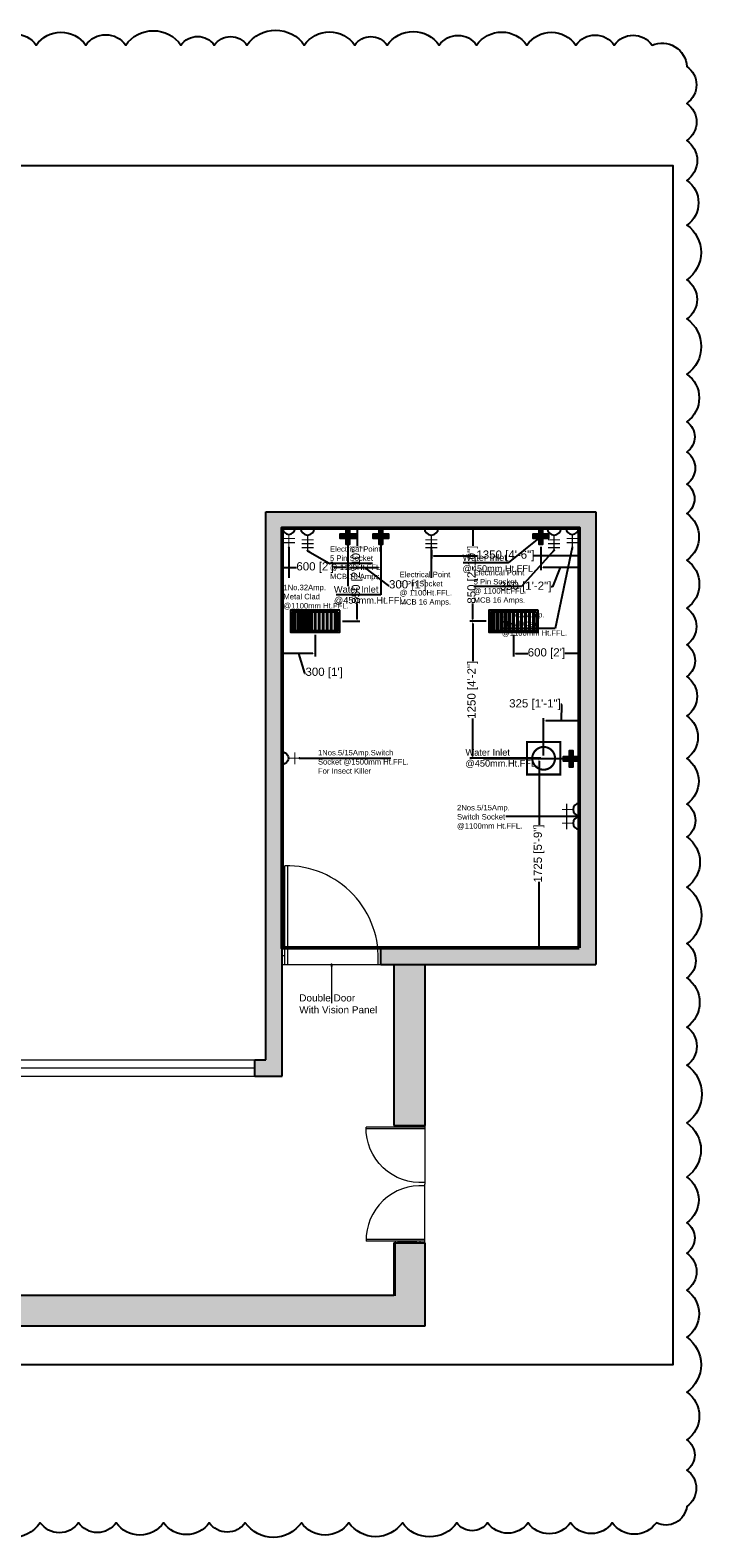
# Model space of a CAD drawing. Header units: millimetres. Extents: x 2985995 to 3127507, y -509231 to -458405.
# Tile 46 of 100: x 3038801 to 3044927, y -495810 to -482055. Entities that reach past the tile are written whole.
import ezdxf

# ---------------------------------------------------------------- set-up
doc = ezdxf.new("R2010")
doc.units = ezdxf.units.MM
doc.header["$LTSCALE"] = 1000
doc.header["$MEASUREMENT"] = 0
doc.header["$PDMODE"] = 3
doc.header["$PDSIZE"] = -1
doc.layers.get('0').update_dxf_attribs({"linetype": 'CONTINUOUS'})
doc.layers.get('Defpoints').update_dxf_attribs({"linetype": 'CONTINUOUS'})
for name, color, linetype, lineweight in [('A-Door', 14, 'CONTINUOUS', 15), ('A-Glazing', 151, 'CONTINUOUS', 5), ('A-Wall Elevation', 7, 'CONTINUOUS', 15), ('A-Wall Hatch', 252, 'CONTINUOUS', 5), ('Civil-Wall-Text', 7, 'CONTINUOUS', 0), ('Equip Top Counter', 32, 'CONTINUOUS', 50), ('WALL', 1, 'CONTINUOUS', 5)]:
    doc.layers.add(name, color=color, linetype=linetype, lineweight=lineweight)
for name, color, linetype in [('A-Wall Full', 201, 'CONTINUOUS'), ('Drainage', 252, 'CONTINUOUS'), ('ELECTRICAL', 7, 'CONTINUOUS'), ('Equipment', 5, 'CONTINUOUS'), ('Plumbing', 6, 'CONTINUOUS'), ('Plumbing & Drainage', 6, 'CONTINUOUS')]:
    doc.layers.add(name, color=color, linetype=linetype)
doc.styles.add('ARAIL', font='arial.ttf')
doc.styles.add('Arial', font='arial.ttf')
doc.styles.get("Standard").update_dxf_attribs({"font": 'arial.ttf'})
doc.dimstyles.new('TFS-Dim', dxfattribs={"dimtxt": 75, "dimasz": 20, "dimexe": 25, "dimexo": 25, "dimgap": 5, "dimtad": 0, "dimdec": 0, "dimzin": 0, "dimdsep": 46, "dimtxsty": 'Standard', "dimcen": 0.09, "dimclrd": 8, "dimclre": 8, "dimadec": 0, "dimazin": 0, "dimtfac": 1, "dimtdec": 0, "dimtofl": 0, "dimtmove": 0, "dimatfit": 3, "dimldrblk": 'DOT', "dimfxl": 1, "dimtolj": 1, "dimtzin": 0, "dimlwd": -1, "dimlwe": -1, "dimarcsym": 0})

# ---------------------------------------------------------------- blocks, each defined once
blk = doc.blocks.new('DOOR-900')
for p, q in [((25, 0), (25, 900)), ((51, 0), (51, 900)), ((25, 77), (0, 77)), ((0, 0), (900, 0)), ((25, 0), (25, 77))]:
    blk.add_line(p, q)
blk.add_arc((38, 61), 839, 355.8124, 90.9144)
blk = doc.blocks.new('A$C254D60C6')
at = {"layer": 'ELECTRICAL'}
for points, const_width in [([(92, 68), (-53, 68)], 12.7), ([(0, 131), (0, 0)], 12.7), ([(46, 131), (46, 0)], 12.7), ([(161, 142), (161, -10)], 8.36)]:
    blk.add_lwpolyline(points, dxfattribs=dict(at, const_width=const_width))
blk.add_arc((161, 68), 69, 90, 270, dxfattribs=at)
blk = doc.blocks.new('_Dot')
at = {"color": 0, "linetype": 'ByBlock', "lineweight": -2}
blk.add_line((-0.5, 0), (-1, 0), dxfattribs=at)
at = {"color": 0, "linetype": 'ByBlock', "const_width": 0.5}
blk.add_lwpolyline([(-0.25, 0, 1), (0.25, 0, 1)], format="xyb", close=True, dxfattribs=at)
blk = doc.blocks.new('*D604')
at = {"layer": 'Defpoints', "color": 0, "transparency": 16777216}
for p in [(3042460, -486775, 0), (3042460, -486851), (3043809, -486775, 0)]:
    blk.add_point(p, dxfattribs=at)
at = {"layer": 'ELECTRICAL', "color": 8, "transparency": 16777216}
for p, q in [((3042460, -486800), (3042460, -486876)), ((3042480, -486851), (3042874, -486851)), ((3043789, -486851), (3043395, -486851)), ((3043809, -486800), (3043809, -486876))]:
    blk.add_line(p, q, dxfattribs=at)
for points in [[(3042480, -486848), (3042480, -486855), (3042460, -486851)], [(3043789, -486848), (3043789, -486855), (3043809, -486851)]]:
    blk.add_solid(points, dxfattribs=at)
at = {"layer": 'ELECTRICAL', "color": 0, "transparency": 16777216, "insert": (3043135, -486851), "char_height": 75, "attachment_point": 5}
blk.add_mtext('\\A1;1350 [4\'-6"]', dxfattribs=at)
blk = doc.blocks.new('A$C5213677E')
at = {"layer": 'Plumbing & Drainage'}
h = blk.add_hatch(dxfattribs=at)
h.set_pattern_fill('ANSI31', color=3, scale=1.779186, style=0)
h.set_pattern_definition([(45, (-118154.42546, -59474.61643), (-0.15725935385, 0.15725935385), [])])
h.paths.add_polyline_path([(4, 0), (0, 0), (0, -2.67), (4, -2.67), (4, -6.67), (6.67, -6.67), (6.67, -2.67), (10.68, -2.67), (10.68, 0), (6.67, 0), (6.67, 4), (4, 4)])
at = {"layer": 'Plumbing & Drainage', "color": 3}
blk.add_lwpolyline([(6.67, -2.67), (10.68, -2.67), (10.68, 0), (6.67, 0), (6.67, 4), (4, 4), (4, 0), (0, 0), (0, -2.67), (4, -2.67), (4, -6.67), (6.67, -6.67)], close=True, dxfattribs=at)
blk = doc.blocks.new('*D612')
at = {"layer": 'Defpoints', "color": 0, "transparency": 16777216}
for p in [(3041099, -486739, 0), (3041699, -486745, 0), (3041699, -486958)]:
    blk.add_point(p, dxfattribs=at)
at = {"layer": 'Plumbing & Drainage', "color": 8, "transparency": 16777216}
for p, q in [((3041099, -486764), (3041099, -486983)), ((3041699, -486770), (3041699, -486983)), ((3041119, -486958), (3041229, -486958)), ((3041679, -486958), (3041569, -486958))]:
    blk.add_line(p, q, dxfattribs=at)
for points in [[(3041119, -486955), (3041119, -486962), (3041099, -486958)], [(3041679, -486955), (3041679, -486962), (3041699, -486958)]]:
    blk.add_solid(points, dxfattribs=at)
at = {"layer": 'Plumbing & Drainage', "color": 0, "transparency": 16777216, "insert": (3041399, -486958), "char_height": 75, "attachment_point": 5}
blk.add_mtext("\\A1;600 [2']", dxfattribs=at)
blk = doc.blocks.new('*D613')
at = {"layer": 'Defpoints', "color": 0, "transparency": 16777216}
for p in [(3041699, -486745, 0), (3041999, -486745, 0), (3041999, -486958)]:
    blk.add_point(p, dxfattribs=at)
at = {"layer": 'Plumbing & Drainage', "color": 8, "transparency": 16777216}
for p, q in [((3041699, -486770), (3041699, -486983)), ((3041999, -486770), (3041999, -486983)), ((3041719, -486958), (3041979, -486958)), ((3041849, -486958), (3042065, -487122)), ((3042065, -487122), (3042075, -487122))]:
    blk.add_line(p, q, dxfattribs=at)
for points in [[(3041719, -486955), (3041719, -486962), (3041699, -486958)], [(3041979, -486955), (3041979, -486962), (3041999, -486958)]]:
    blk.add_solid(points, dxfattribs=at)
at = {"layer": 'Plumbing & Drainage', "color": 0, "transparency": 16777216, "insert": (3042244, -487122), "char_height": 75, "attachment_point": 5}
blk.add_mtext("\\A1;300 [1']", dxfattribs=at)
blk = doc.blocks.new('*D614')
at = {"layer": 'Defpoints', "color": 0, "transparency": 16777216}
for p in [(3043459, -486745, 0), (3043809, -486795, 0), (3043459, -486958)]:
    blk.add_point(p, dxfattribs=at)
at = {"layer": 'Plumbing & Drainage', "color": 8, "transparency": 16777216}
for p, q in [((3043459, -486770), (3043459, -486983)), ((3043809, -486820), (3043809, -486983)), ((3043789, -486958), (3043479, -486958)), ((3043634, -486958), (3043564, -487135)), ((3043564, -487135), (3043554, -487135))]:
    blk.add_line(p, q, dxfattribs=at)
for points in [[(3043479, -486955), (3043479, -486962), (3043459, -486958)], [(3043789, -486955), (3043789, -486962), (3043809, -486958)]]:
    blk.add_solid(points, dxfattribs=at)
at = {"layer": 'Plumbing & Drainage', "color": 0, "transparency": 16777216, "insert": (3043319, -487135), "char_height": 75, "attachment_point": 5}
blk.add_mtext('\\A1;350 [1\'-2"]', dxfattribs=at)
blk = doc.blocks.new('A$C71D22659')
at = {"layer": 'Drainage', "color": 2, "lineweight": 25}
for p, q in [((-7.1, -0.64), (-7.61, -0.64)), ((-7.61, -0.64), (-7.61, -7.38)), ((-7.1, -7.38), (-7.1, -0.64)), ((-5.63, -0.64), (-6.14, -0.64)), ((-6.14, -0.64), (-6.14, -7.38)), ((-5.63, -7.38), (-5.63, -0.64)), ((-4.16, -0.64), (-4.67, -0.64)), ((-4.67, -0.64), (-4.67, -7.38)), ((-4.16, -7.38), (-4.16, -0.64)), ((-2.69, -0.64), (-3.2, -0.64)), ((-3.2, -0.64), (-3.2, -7.38)), ((-2.69, -7.38), (-2.69, -0.64)), ((-1.22, -0.64), (-1.73, -0.64)), ((-1.73, -0.64), (-1.73, -7.38)), ((-1.22, -7.38), (-1.22, -0.64)), ((0.26, -0.64), (-0.26, -0.64)), ((-0.26, -0.64), (-0.26, -7.38)), ((0.26, -7.38), (0.26, -0.64)), ((1.22, -7.38), (1.22, -0.64)), ((1.22, -0.64), (1.73, -0.64)), ((1.73, -0.64), (1.73, -7.38)), ((2.69, -7.38), (2.69, -0.64)), ((2.69, -0.64), (3.2, -0.64)), ((3.2, -0.64), (3.2, -7.38)), ((4.16, -7.38), (4.16, -0.64)), ((4.16, -0.64), (4.67, -0.64)), ((4.67, -0.64), (4.67, -7.38)), ((5.63, -7.38), (5.63, -0.64)), ((5.63, -0.64), (6.14, -0.64)), ((6.14, -0.64), (6.14, -7.38)), ((7.1, -7.38), (7.1, -0.64)), ((7.1, -0.64), (7.61, -0.64)), ((7.61, -0.64), (7.61, -7.38)), ((-7.61, -7.38), (-7.1, -7.38)), ((-6.14, -7.38), (-5.63, -7.38)), ((-4.67, -7.38), (-4.16, -7.38)), ((-3.2, -7.38), (-2.69, -7.38)), ((-1.73, -7.38), (-1.22, -7.38)), ((-0.26, -7.38), (0.26, -7.38)), ((1.73, -7.38), (1.22, -7.38)), ((3.2, -7.38), (2.69, -7.38)), ((4.67, -7.38), (4.16, -7.38)), ((6.14, -7.38), (5.63, -7.38)), ((7.61, -7.38), (7.1, -7.38))]:
    blk.add_line(p, q, dxfattribs=at)
at = {"layer": 'Drainage', "lineweight": 25}
for points in [[(-9.03, -8.02), (9.03, -8.02), (9.03, 0), (-9.03, 0)], [(-8.39, -7.38), (8.39, -7.38), (8.39, -0.64), (-8.39, -0.64)]]:
    blk.add_lwpolyline(points, close=True, dxfattribs=at)
blk = doc.blocks.new('A$C6630157F')
at = {"layer": 'Drainage', "lineweight": 25, "const_width": 0.745}
blk.add_lwpolyline([(-6.28, 5.93), (5.72, 5.93), (5.72, -5.73), (-6.28, -5.73)], close=True, dxfattribs=at)
blk.add_lwpolyline([(-4.38, 0.1, 1), (3.81, 0.1, 1)], format="xyb", close=True, dxfattribs=at)
blk = doc.blocks.new('*D637')
at = {"layer": 'Defpoints', "color": 0, "transparency": 16777216}
for p in [(3041624, -486598, 0), (3041782, -486598), (3041624, -487448, 0)]:
    blk.add_point(p, dxfattribs=at)
at = {"layer": 'Drainage', "color": 8, "transparency": 16777216}
for p, q in [((3041649, -486598), (3041807, -486598)), ((3041782, -486618), (3041782, -486759)), ((3041782, -487428), (3041782, -487287)), ((3041649, -487448), (3041807, -487448))]:
    blk.add_line(p, q, dxfattribs=at)
for points in [[(3041779, -486618), (3041785, -486618), (3041782, -486598)], [(3041779, -487428), (3041785, -487428), (3041782, -487448)]]:
    blk.add_solid(points, dxfattribs=at)
at = {"layer": 'Drainage', "color": 0, "transparency": 16777216, "insert": (3041782, -487023), "char_height": 75, "attachment_point": 5, "rotation": 90}
blk.add_mtext('\\A1;850 [2\'-10"]', dxfattribs=at)
blk = doc.blocks.new('*D638')
at = {"layer": 'Defpoints', "color": 0, "transparency": 16777216}
for p in [(3042837, -486598), (3042984, -486598, 0), (3042984, -487448, 0)]:
    blk.add_point(p, dxfattribs=at)
at = {"layer": 'Drainage', "color": 8, "transparency": 16777216}
for p, q in [((3042959, -486598), (3042812, -486598)), ((3042837, -486618), (3042837, -486759)), ((3042837, -487428), (3042837, -487287)), ((3042959, -487448), (3042812, -487448))]:
    blk.add_line(p, q, dxfattribs=at)
for points in [[(3042833, -486618), (3042840, -486618), (3042837, -486598)], [(3042833, -487428), (3042840, -487428), (3042837, -487448)]]:
    blk.add_solid(points, dxfattribs=at)
at = {"layer": 'Drainage', "color": 0, "transparency": 16777216, "insert": (3042837, -487023), "char_height": 75, "attachment_point": 5, "rotation": 90}
blk.add_mtext('\\A1;850 [2\'-10"]', dxfattribs=at)
blk = doc.blocks.new('*D639')
at = {"layer": 'Defpoints', "color": 0, "transparency": 16777216}
for p in [(3043209, -487548, 0), (3043809, -487548, 0), (3043209, -487743)]:
    blk.add_point(p, dxfattribs=at)
at = {"layer": 'Drainage', "color": 8, "transparency": 16777216}
for p, q in [((3043209, -487573), (3043209, -487768)), ((3043809, -487573), (3043809, -487768)), ((3043229, -487743), (3043339, -487743)), ((3043789, -487743), (3043679, -487743))]:
    blk.add_line(p, q, dxfattribs=at)
for points in [[(3043229, -487739), (3043229, -487746), (3043209, -487743)], [(3043789, -487739), (3043789, -487746), (3043809, -487743)]]:
    blk.add_solid(points, dxfattribs=at)
at = {"layer": 'Drainage', "color": 0, "transparency": 16777216, "insert": (3043509, -487743), "char_height": 75, "attachment_point": 5}
blk.add_mtext("\\A1;600 [2']", dxfattribs=at)
blk = doc.blocks.new('*D640')
at = {"layer": 'Defpoints', "color": 0, "transparency": 16777216}
for p in [(3041399, -487548), (3041099, -487652, 0), (3041099, -487743)]:
    blk.add_point(p, dxfattribs=at)
at = {"layer": 'Drainage', "color": 8, "transparency": 16777216}
for p, q in [((3041399, -487573), (3041399, -487768)), ((3041099, -487677), (3041099, -487768)), ((3041379, -487743), (3041119, -487743)), ((3041249, -487743), (3041302, -487920)), ((3041302, -487920), (3041312, -487920))]:
    blk.add_line(p, q, dxfattribs=at)
for points in [[(3041119, -487739), (3041119, -487746), (3041099, -487743)], [(3041379, -487739), (3041379, -487746), (3041399, -487743)]]:
    blk.add_solid(points, dxfattribs=at)
at = {"layer": 'Drainage', "color": 0, "transparency": 16777216, "insert": (3041482, -487920), "char_height": 75, "attachment_point": 5}
blk.add_mtext("\\A1;300 [1']", dxfattribs=at)
blk = doc.blocks.new('*D641')
at = {"layer": 'Defpoints', "color": 0, "transparency": 16777216}
for p in [(3043484, -488357), (3043809, -488670, 0), (3043484, -488698, 0)]:
    blk.add_point(p, dxfattribs=at)
at = {"layer": 'Drainage', "color": 8, "transparency": 16777216}
for p, q in [((3043650, -488208), (3043640, -488208)), ((3043647, -488357), (3043650, -488208)), ((3043484, -488673), (3043484, -488332)), ((3043789, -488357), (3043504, -488357)), ((3043809, -488645), (3043809, -488332))]:
    blk.add_line(p, q, dxfattribs=at)
for points in [[(3043504, -488354), (3043504, -488360), (3043484, -488357)], [(3043789, -488354), (3043789, -488360), (3043809, -488357)]]:
    blk.add_solid(points, dxfattribs=at)
at = {"layer": 'Drainage', "color": 0, "transparency": 16777216, "insert": (3043405, -488208), "char_height": 75, "attachment_point": 5}
blk.add_mtext('\\A1;325 [1\'-1"]', dxfattribs=at)
blk = doc.blocks.new('*D642')
at = {"layer": 'Defpoints', "color": 0, "transparency": 16777216}
for p in [(3042837, -487448), (3042984, -487448, 0), (3043484, -488698, 0)]:
    blk.add_point(p, dxfattribs=at)
at = {"layer": 'Drainage', "color": 8, "transparency": 16777216}
for p, q in [((3042959, -487448), (3042812, -487448)), ((3042837, -487468), (3042837, -487813)), ((3042837, -488678), (3042837, -488334)), ((3043459, -488698), (3042812, -488698))]:
    blk.add_line(p, q, dxfattribs=at)
for points in [[(3042833, -487468), (3042840, -487468), (3042837, -487448)], [(3042833, -488678), (3042840, -488678), (3042837, -488698)]]:
    blk.add_solid(points, dxfattribs=at)
at = {"layer": 'Drainage', "color": 0, "transparency": 16777216, "insert": (3042837, -488073), "char_height": 75, "attachment_point": 5, "rotation": 90}
blk.add_mtext('\\A1;1250 [4\'-2"]', dxfattribs=at)
blk = doc.blocks.new('*D649')
at = {"layer": 'Defpoints', "color": 0, "transparency": 16777216}
for p in [(3043442, -488703), (3043662, -488703), (3043809, -490428, 0)]:
    blk.add_point(p, dxfattribs=at)
at = {"layer": 'Plumbing & Drainage', "color": 8, "transparency": 16777216}
for p, q in [((3043637, -488703), (3043417, -488703)), ((3043442, -488723), (3043442, -489305)), ((3043442, -490408), (3043442, -489826)), ((3043784, -490428), (3043417, -490428))]:
    blk.add_line(p, q, dxfattribs=at)
for points in [[(3043438, -488723), (3043445, -488723), (3043442, -488703)], [(3043438, -490408), (3043445, -490408), (3043442, -490428)]]:
    blk.add_solid(points, dxfattribs=at)
at = {"layer": 'Plumbing & Drainage', "color": 0, "transparency": 16777216, "insert": (3043442, -489566), "char_height": 75, "attachment_point": 5, "rotation": 90}
blk.add_mtext('\\A1;1725 [5\'-9"]', dxfattribs=at)
blk = doc.blocks.new('A$C21C85089')
at = {"layer": 'ELECTRICAL'}
for points, const_width in [([(-42, 108.5), (43.4, 108.5)], 4.7), ([(-35.8, 30), (38, 30)], 7.15), ([(0, 69.7), (0, 0)], 7.15)]:
    blk.add_lwpolyline(points, dxfattribs=dict(at, const_width=const_width))
blk.add_arc((0, 108.5), 38.8, 180, 0, dxfattribs=at)
blk = doc.blocks.new('3PH')
at = {"layer": 'ELECTRICAL', "const_width": 0.646}
for points in [[(158506.01, -43140.57), (158494.29, -43140.57)], [(158497.17, -43146.5), (158503.26, -43146.5)], [(158500.21, -43144.07), (158500.21, -43151.99)], [(158497.17, -43148.51), (158503.26, -43148.51)], [(158497.17, -43150.52), (158503.26, -43150.52)]]:
    blk.add_lwpolyline(points, dxfattribs=at)
at = {"layer": 'ELECTRICAL'}
blk.add_arc((158500.21, -43140.57), 3.5, 180, 0, dxfattribs=at)

msp = doc.modelspace()

# ---------------------------------------------------------------- hatches: boundary and pattern name
at = {"layer": 'A-Wall Hatch'}
h = msp.add_hatch(color=256, dxfattribs=at)
h.dxf.hatch_style = 1
h.paths.add_polyline_path([(3041099.29246, -486598.16588), (3043809.29246, -486598.16588), (3043809.29246, -490428.16588), (3041999.29246, -490428.16588), (3041999.29246, -490578.16588), (3043959.29246, -490578.16588), (3043959.29246, -486448.16588), (3040949.29246, -486448.16588), (3040949.29246, -491448.16588), (3040849.29246, -491448.16588), (3040849.29246, -491598.16588), (3041099.29246, -491598.16588)])
h = msp.add_hatch(color=256, dxfattribs=at)
h.dxf.hatch_style = 1
h.paths.add_polyline_path([(3042399.29246, -490578.16588), (3042119.29246, -490578.16588), (3042119.29246, -492048.16588), (3042399.29246, -492048.16588)])
h = msp.add_hatch(color=256, dxfattribs=at)
h.dxf.hatch_style = 1
h.paths.add_polyline_path([(3015650.80814, -493598.16588), (3015650.80814, -493348.16588), (3015500.80814, -493348.16588), (3015500.80814, -493598.16588), (3016159.29246, -493598.16588), (3015056.1486, -493598.16588), (3015056.1486, -493878.16588), (3042399.29246, -493878.16588), (3042399.29246, -493118.16588), (3042119.29246, -493118.16588), (3042119.29246, -493598.16588), (3038239.29246, -493598.16588), (3038239.29246, -493118.16588), (3038089.29246, -493118.16588), (3038089.29246, -493598.16588), (3029899.29246, -493598.16588), (3029899.29246, -493118.16588), (3029749.29246, -493118.16588), (3029749.29246, -493598.16588)])

# ---------------------------------------------------------------- linework, layer by layer
at = {"layer": 'A-Glazing', "const_width": 10, "elevation": 0}
msp.add_lwpolyline([(3038239.29246, -491523.16588), (3040849.29246, -491523.16588)], dxfattribs=at)
at = {"layer": 'A-Wall Elevation', "elevation": 0}
for points in [[(3038239.29246, -491448.16588), (3040849.29246, -491448.16588)], [(3038239.29246, -491598.16588), (3040849.29246, -491598.16588)]]:
    msp.add_lwpolyline(points, dxfattribs=at)
at = {"layer": 'A-Wall Full'}
for p, q in [((3040949.29246, -491448.16588, 0), (3040949.29246, -486448.16588, 0)), ((3040949.29246, -486448.16588, 0), (3043959.29246, -486448.16588, 0)), ((3043959.29246, -486448.16588, 0), (3043959.29246, -490578.16588, 0)), ((3041099.29246, -491598.16588, 0), (3041099.29246, -486598.16588, 0)), ((3041099.29246, -486598.16588, 0), (3043809.29246, -486598.16588, 0)), ((3043809.29246, -486598.16588, 0), (3043809.29246, -490428.16588, 0)), ((3041999.29246, -490578.16588, 0), (3041999.29246, -490428.16588, 0)), ((3041999.29246, -490428.16588, 0), (3043809.29246, -490428.16588, 0)), ((3041999.29246, -490578.16588, 0), (3042119.29246, -490578.16588, 0)), ((3041999.29246, -490578.16588, 0), (3043959.29246, -490578.16588, 0)), ((3042119.29246, -490578.16588, 0), (3042119.29246, -492048.16588, 0)), ((3042399.29246, -490578.16588, 0), (3042399.29246, -492048.16588, 0)), ((3040849.29246, -491598.16588, 0), (3040849.29246, -491448.16588, 0)), ((3040849.29246, -491448.16588, 0), (3040949.29246, -491448.16588, 0)), ((3040849.29246, -491598.16588, 0), (3041099.29246, -491598.16588, 0)), ((3042119.29246, -492048.16588, 0), (3042399.29246, -492048.16588, 0)), ((3042119.29246, -493118.16588, 0), (3042399.29246, -493118.16588, 0)), ((3042119.29246, -493118.16588, 0), (3042119.29246, -493598.16588, 0)), ((3042399.29246, -493118.16588, 0), (3042399.29246, -493878.16588, 0)), ((3042119.29246, -493598.16588, 0), (3038239.29246, -493598.16588, 0)), ((3042399.29246, -493878.16588, 0), (3015056.1486, -493878.16588, 0))]:
    msp.add_line(p, q, dxfattribs=at)
at = {"layer": 'Equip Top Counter', "elevation": 0}
msp.add_lwpolyline([(3043809.29246, -490428.16588), (3041099.29246, -490428.16588), (3041099.29246, -486598.16588), (3043809.29246, -486598.16588)], close=True, dxfattribs=at)
at = {"layer": 'Equipment'}
msp.add_line((3042074.29246, -490428.16588, 0), (3041999.29246, -490428.16588, 0), dxfattribs=at)
msp.add_lwpolyline([(3038467.19898, -482191.79332, -0.52056705), (3038855.91527, -482191.79332, -0.52056705), (3039307.80894, -482191.79332, -0.52056705), (3039672.17553, -482191.79332, -0.52056705), (3040176.3413, -482191.79332, -0.52056705), (3040479.84992, -482191.79332, -0.52056705), (3040777.9303, -482191.79332, -0.52056705), (3041301.35122, -482191.79332, -0.52056705), (3041761.06577, -482191.79332, -0.52056705), (3042056.61516, -482191.79332, -0.52056705), (3042532.21561, -482191.79332, -0.52056705), (3042873.07074, -482191.79332, -0.52056705), (3043331.00301, -482191.79332, -0.52056705), (3043778.69733, -482191.79332, -0.52056705), (3044128.81381, -482191.79332, -0.52056705), (3044472.5743, -482191.79332, -0.52056705), (3044790.31703, -482386.06166, -0.52056705), (3044790.31703, -482723.26271, -0.52056705), (3044790.31703, -483062.67736, -0.52056705), (3044790.31703, -483425.97784, -0.52056705), (3044790.31703, -483834.24225, -0.52056705), (3044790.31703, -484333.22395, -0.52056705), (3044790.31703, -484690.40444, -0.52056705), (3044790.31703, -485193.77267, -0.52056705), (3044790.31703, -485627.32268, -0.52056705), (3044790.31703, -485904.05639, -0.52056705), (3044790.31703, -486196.73297, -0.52056705), (3044790.31703, -486464.84011, -0.52056705), (3044790.31703, -486890.92733, -0.52056705), (3044790.31703, -487328.18026, -0.52056705), (3044790.31703, -487662.98865, -0.52056705), (3044790.31703, -487952.94704, -0.52056705), (3044790.31703, -488310.94137, -0.52056705), (3044790.31703, -488700.19478, -0.52056705), (3044790.31703, -489115.52321, -0.52056705), (3044790.31703, -489415.34519, -0.52056705), (3044790.31703, -489873.37512, -0.52056705), (3044790.31703, -490388.73915, -0.52056705), (3044790.31703, -490701.77768, -0.52056705), (3044790.31703, -491149.61849, -0.52056705), (3044790.31703, -491498.97811, -0.52056705), (3044790.31703, -492024.36035, -0.52056705), (3044790.31703, -492518.34516, -0.52056705), (3044790.31703, -492934.62576, -0.52056705), (3044790.31703, -493212.0675, -0.52056705), (3044790.31703, -493551.35194, -0.52056705), (3044790.31703, -493980.45032, -0.52056705), (3044790.31703, -494480.14819, -0.52056705), (3044790.31703, -494916.56288, -0.52056705), (3044790.31703, -495191.41664, -0.52056705), (3044790.31703, -495522.72558, -0.52056705), (3044512.28496, -495671.87126, -0.52056705), (3044110.16494, -495671.87126, -0.52056705), (3043728.43128, -495671.87126, -0.52056705), (3043341.66004, -495671.87126, -0.52056705), (3042973.12666, -495671.87126, -0.52056705), (3042692.74701, -495671.87126, -0.52056705), (3042196.01147, -495671.87126, -0.52056705), (3041707.25958, -495671.87126, -0.52056705), (3041274.64546, -495671.87126, -0.52056705), (3040762.67509, -495671.87126, -0.52056705), (3040433.71811, -495671.87126, -0.52056705), (3040017.91766, -495671.87126, -0.52056705), (3039585.07567, -495671.87126, -0.52056705), (3039242.42199, -495671.87126, -0.52056705), (3038892.88333, -495671.87126, -0.52056705), (3038363.70051, -495671.87126, -0.52056705)], format="xyb", dxfattribs=at)
msp.add_lwpolyline([(2989383.63744, -483288.69012), (3044663.22424, -483288.69012), (3044663.22424, -494230.49278), (2989383.63744, -494230.49278)], close=True, dxfattribs=at)
at = {"layer": 'WALL', "const_width": 10, "elevation": 0}
msp.add_lwpolyline([(3015056.1486, -493598.16588), (3015056.1486, -493878.16588), (3042399.29246, -493878.16588), (3042399.29246, -493118.16588), (3042131.79246, -493103.30476), (3042131.79246, -493598.16588), (3029899.29246, -493598.16588), (3029899.29246, -493118.16588), (3029749.29246, -493118.16588), (3029749.29246, -493598.16588), (3015650.80814, -493598.16588), (3015650.80814, -493348.16588), (3015500.80814, -493348.16588), (3015500.80814, -493598.16588), (3015056.1486, -493598.16588)], dxfattribs=at)

# ---------------------------------------------------------------- block references
at = {"layer": 'A-Door'}
msp.add_blockref('DOOR-900', (3041099.29246, -490578.16588, 0), dxfattribs=at)
at = {"layer": 'A-Door', "yscale": 0.5944444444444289}
for p, xscale, zscale, rotation in [((3042399.29246, -492048.16588, 0), -0.594444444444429, 0.5944444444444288, 90.00000000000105), ((3042399.29246, -493118.16588, 0), 0.5944444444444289, 0.5944444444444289, 90.0000000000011)]:
    msp.add_blockref('DOOR-900', p, dxfattribs=dict(at, xscale=xscale, zscale=zscale, rotation=rotation))
at = {"layer": 'Drainage', "ltscale": 5, "rotation": 180}
for name, p, xscale, yscale, zscale in [('A$C71D22659', (3041399.29246, -487548.08282, 0), 24.91694352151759, 24.91694352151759, 24.91694352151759), ('A$C71D22659', (3043209.29246, -487548.08282, 0), 24.91694352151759, 24.91694352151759, 24.91694352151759), ('A$C6630157F', (3043477.09712, -488695.80442, 0), 25.35411417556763, 25.35411417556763, 25.35411417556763)]:
    msp.add_blockref(name, p, dxfattribs=dict(at, xscale=xscale, yscale=yscale, zscale=zscale))
at = {"layer": 'ELECTRICAL'}
for name, p, xscale, yscale, zscale, rotation in [('A$C254D60C6', (3041216.39666, -486731.01016, 0), 0.8237140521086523, 0.8237140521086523, 0.8237140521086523, 89.99999999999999), ('A$C254D60C6', (3043801.39666, -486731.01016, 0), 0.8237140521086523, 0.8237140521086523, 0.8237140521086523, 89.99999999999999), ('A$C21C85089', (3041258.22032, -488696.97435, 0), -1.464380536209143, 1.464380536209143, 1.464380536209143, 90.06050906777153), ('A$C21C85089', (3043650.4306, -489164.47439, 0), 1.464380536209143, 1.464380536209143, 1.464380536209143, 269.9394909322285), ('A$C21C85089', (3043650.29859, -489289.47432, 0), 1.464380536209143, 1.464380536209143, 1.464380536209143, 269.9394909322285)]:
    msp.add_blockref(name, p, dxfattribs=dict(at, xscale=xscale, yscale=yscale, zscale=zscale, rotation=rotation))
at = {"layer": 'ELECTRICAL', "lineweight": -2, "xscale": 18.03282422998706, "yscale": 18.03282422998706, "zscale": 18.03282422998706}
for p in [(183124.62851, 291348.19848, 0), (184253.28697, 291348.19848, 0), (185373.26844, 291348.19848, 0)]:
    msp.add_blockref('3PH', p, dxfattribs=at)
at = {"layer": 'Plumbing', "ltscale": 50, "xscale": 13.76047270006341, "yscale": 13.76047270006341, "zscale": 13.76047270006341}
for p in [(3041625.84511, -486653.25138, 0), (3041925.84511, -486653.25138, 0), (3043385.84511, -486653.25138, 0), (3043662.39777, -488684.48599, 0)]:
    msp.add_blockref('A$C5213677E', p, dxfattribs=at)

# ---------------------------------------------------------------- texts
at = {"layer": 'Civil-Wall-Text', "insert": (3041255.32586, -490851.32704, 1129.145), "char_height": 65, "width": 688.5286443, "attachment_point": 1, "rotation": 359.991866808, "style": 'Arial'}
msp.add_mtext('\\A1;\\pxql;Double Door\\PWith Vision Panel ', dxfattribs=at)
at = {"layer": 'ELECTRICAL', "color": 7, "char_height": 50, "attachment_point": 1, "style": 'ARAIL'}
for s, insert, width in [('Electrical Point \\P5 Pin Socket\\P@ 1100Ht.FFL.\\PMCB 16 Amps.', (3041535.60208, -486763.70345, 0), 1217.8185889), ('Electrical Point \\P5 Pin Socket\\P@ 1100Ht.FFL.\\PMCB 16 Amps.', (3042170.45806, -486996.19485, 0), 1217.8185889), ('Electrical Point \\P5 Pin Socket\\P@ 1100Ht.FFL.\\PMCB 16 Amps.', (3042845.73979, -486979.00368, 0), 1217.8185889), ('1No.32Amp.\\PMetal Clad \\P@1100mm Ht.FFL.', (3041110.62473, -487114.37736, 0), 1091.3018944), ('1No.32Amp.\\PMetal Clad \\P@1100mm Ht.FFL.', (3043103.80758, -487362.83124, 0), 1091.3018944), ('1Nos.5/15Amp.Switch \\PSocket @1500mm Ht.FFL.\\PFor Insect Killer ', (3041425.77654, -488621.6862, 0), 1091.3018944), ('2Nos.5/15Amp.\\PSwitch Socket @1100mm Ht.FFL.', (3042694.00455, -489123.21433, 0), 674.1996605)]:
    msp.add_mtext(s, dxfattribs=dict(at, insert=insert, width=width))
at = {"layer": 'Plumbing & Drainage', "color": 7, "ltscale": 10, "char_height": 60, "width": 900.0328363, "attachment_point": 1, "rotation": 359.999999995, "style": 'Arial'}
for insert in [(3042743.75461, -486836.90562, 0.00031), (3041571.62794, -487126.8484, 0.00031), (3042771.11122, -488614.06464, 0.00031)]:
    msp.add_mtext('Water Inlet \\P@450mm.Ht.FFL.', dxfattribs=dict(at, insert=insert))

# ---------------------------------------------------------------- dimensions: what is measured, and where the dimension line sits
at = {"layer": 'Drainage'}
for base, p1, p2, picture, middle in [((3041782.077, -486598.16588), (3041624.29246, -487448.16588, 0), (3041624.29246, -486598.16588, 0), '*D637', (3041782.077, -487023.16588)), ((3042836.78852, -486598.16588), (3042984.29246, -487448.16588, 0), (3042984.29246, -486598.16588, 0), '*D638', (3042836.78852, -487023.16588)), ((3042836.78852, -487448.16588), (3043484.29246, -488698.29805, 0), (3042984.29246, -487448.16588, 0), '*D642', (3042836.78852, -488073.23196))]:
    dim = msp.add_linear_dim(base=base, p1=p1, p2=p2, angle=90, dimstyle='TFS-Dim', dxfattribs=at)
    dim.commit()
    dim.dimension.update_dxf_attribs({"geometry": picture, "text_midpoint": middle})
dim = msp.add_linear_dim(base=(3041099.29246, -487742.82082), p1=(3041399.29246, -487548.08282), p2=(3041099.29246, -487652.47299, 0), dimstyle='TFS-Dim', override={"dimtmove": 1}, dxfattribs=at)
dim.commit()
dim.dimension.update_dxf_attribs({"geometry": '*D640', "text_midpoint": (3041317.30047, -487919.5142)})
dim = msp.add_linear_dim(base=(3043209.29246, -487742.82082), p1=(3043809.29246, -487548.08282, 0), p2=(3043209.29246, -487548.08282, 0), dimstyle='TFS-Dim', dxfattribs=at)
dim.commit()
dim.dimension.update_dxf_attribs({"geometry": '*D639', "text_midpoint": (3043509.29246, -487742.82082)})
dim = msp.add_linear_dim(base=(3043484.29246, -488356.9534), p1=(3043809.29246, -488670.19111, 0), p2=(3043484.29246, -488698.29805, 0), dimstyle='TFS-Dim', override={"dimtmove": 1}, dxfattribs=at)
dim.commit()
dim.dimension.update_dxf_attribs({"geometry": '*D641', "text_midpoint": (3043635.20149, -488208.24254), "dimtype": 160})
at = {"layer": 'ELECTRICAL'}
dim = msp.add_linear_dim(base=(3042459.76877, -486851.33683), p1=(3043809.29246, -486774.95499, 0), p2=(3042459.76877, -486774.95499, 0), dimstyle='TFS-Dim', dxfattribs=at)
dim.commit()
dim.dimension.update_dxf_attribs({"geometry": '*D604', "text_midpoint": (3043134.53061, -486851.33683)})
at = {"layer": 'Plumbing & Drainage'}
dim = msp.add_linear_dim(base=(3041699.29246, -486958.49732), p1=(3041099.29246, -486739.46525, 0), p2=(3041699.29246, -486745.06056, 0), dimstyle='TFS-Dim', dxfattribs=at)
dim.commit()
dim.dimension.update_dxf_attribs({"geometry": '*D612', "text_midpoint": (3041399.29246, -486958.49732)})
for base, p1, p2, picture, middle in [((3041999.29246, -486958.49732), (3041699.29246, -486745.06056, 0), (3041999.29246, -486745.06056, 0), '*D613', (3042079.65117, -487122.44627)), ((3043459.29246, -486958.49732), (3043809.29246, -486794.90524, 0), (3043459.29246, -486745.06056, 0), '*D614', (3043549.16353, -487135.19071))]:
    dim = msp.add_linear_dim(base=base, p1=p1, p2=p2, dimstyle='TFS-Dim', override={"dimtmove": 1}, dxfattribs=at)
    dim.commit()
    dim.dimension.update_dxf_attribs({"geometry": picture, "text_midpoint": middle, "dimtype": 160})
dim = msp.add_linear_dim(base=(3043441.75646, -488702.84782), p1=(3043809.29246, -490428.16588, 0), p2=(3043662.39777, -488702.84782), angle=90, dimstyle='TFS-Dim', override={"dimtmove": 1}, dxfattribs=at)
dim.commit()
dim.dimension.update_dxf_attribs({"geometry": '*D649', "text_midpoint": (3043441.75646, -489565.50685)})

# ---------------------------------------------------------------- leaders
at = {"layer": 'Civil-Wall-Text'}
msp.add_leader([(3041549.29246, -490578.16588, 0), (3041549.29246, -490930.99675, 0)], dimstyle='TFS-Dim', override={"dimgap": 5, "dimtad": 0}, dxfattribs=at)
at = {"layer": 'ELECTRICAL'}
for points in [[(3041160.76877, -486774.95499, 0), (3041160.76877, -487053.29883, 0)], [(3041331.11031, -486804.05687, 0), (3041529.01719, -486917.60658, 0), (3041924.56039, -486917.60658, 0)], [(3042459.76877, -486774.95499, 0), (3042459.76877, -487053.29883, 0)], [(3043579.75024, -486800.3551, 0), (3043283.45685, -487130.85091, 0), (3042846.26053, -487130.85091, 0)], [(3043745.76877, -486774.95499, 0), (3043590.10667, -487513.00677, 0), (3043104.02913, -487513.00677, 0)]]:
    msp.add_leader(points, dimstyle='TFS-Dim', override={"dimgap": 5, "dimtad": 0, "dimfxl": 10, "dimfxlon": 1, "dimtfill": 1, "dimtfillclr": 256, "dimarcsym": 1}, dxfattribs=at)
at = {"layer": 'ELECTRICAL', "color": 7}
for points, override in [([(3041258.22032, -488696.97435, 0), (3042091.18572, -488696.97435, 0)], {"dimgap": 5, "dimtad": 0, "dimfxl": 10, "dimfxlon": 1, "dimtfill": 1, "dimtfillclr": 256, "dimarcsym": 1}), ([(3043809.29246, -489228.16588, 0), (3043140.53197, -489228.16588, 0)], {"dimgap": 5, "dimtad": 0})]:
    msp.add_leader(points, dimstyle='TFS-Dim', override=override, dxfattribs=at)
at = {"layer": 'Plumbing & Drainage'}
for points in [[(3041999.29246, -486745.06056), (3041999.29246, -487205.7262), (3041591.10414, -487205.7262)], [(3041699.29246, -486745.06056), (3041699.29246, -487127.44836)], [(3043440.93062, -486689.97505), (3043159.24556, -486916.08753), (3042749.22362, -486916.08753)], [(3043662.39777, -488702.84782), (3042935.10647, -488702.84782)]]:
    msp.add_leader(points, dimstyle='TFS-Dim', override={"dimgap": 5, "dimtad": 0}, dxfattribs=at)

doc.saveas('drawing.dxf')
